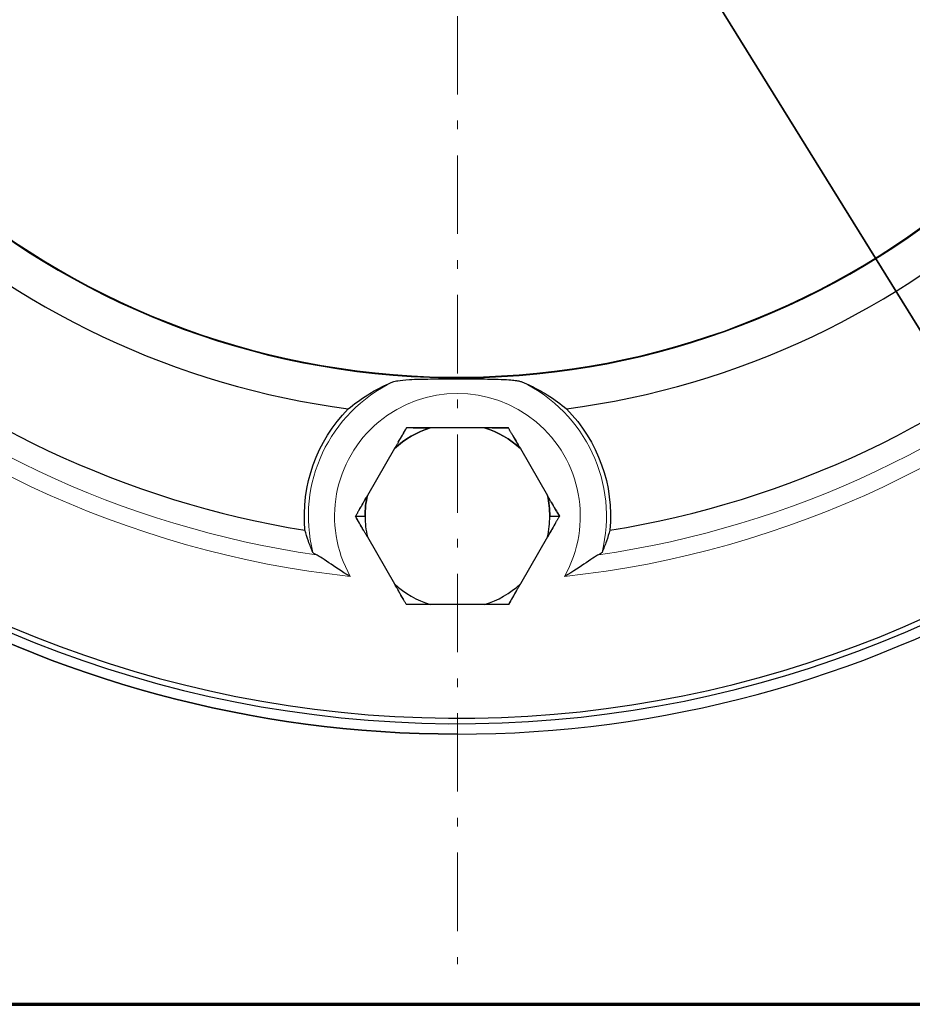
# Model space of a CAD drawing. Header units: millimetres. Extents: x 18 to 610, y -123 to 280.
# Tile 13 of 53: x 434 to 485, y -120 to -63. Entities that reach past the tile are written whole.
import ezdxf

# ---------------------------------------------------------------- set-up
doc = ezdxf.new("R2010")
doc.units = ezdxf.units.MM
doc.linetypes.add('CENTER', pattern=[8, 4.5, -1.5, 0.5, -1.5])
doc.linetypes.add('SOLID', pattern=[0])
doc.styles.add('Arial', font='Arial.ttf', dxfattribs={"height": 5})
doc.dimstyles.get("Standard").update_dxf_attribs({"dimtxt": 5, "dimasz": 5, "dimexe": 0.18, "dimexo": 0.0625, "dimgap": 0.09, "dimtad": 0, "dimtih": 1, "dimtoh": 1, "dimdec": 4, "dimzin": 0, "dimdsep": 46, "dimtxsty": 'Arial', "dimcen": 0.09, "dimadec": 0, "dimazin": 0, "dimtfac": 1, "dimtdec": 4, "dimtofl": 0, "dimtmove": 0, "dimatfit": 3, "dimfxl": 0, "dimtolj": 1, "dimtzin": 0, "dimarcsym": 0})

# ---------------------------------------------------------------- blocks, each defined once
blk = doc.blocks.new('*D9')
at = {"color": 0, "lineweight": -2}
for p, q in [((493.313, -93.79), (409.601, 41.281)), ((424.739, 16.855), (490.679, -89.54))]:
    blk.add_line(p, q, dxfattribs=at)
at = {"color": 0}
blk.add_solid([(489.97, -89.979), (491.387, -89.101), (493.313, -93.79)], dxfattribs=at)
at = {"layer": 'Defpoints', "color": 0}
for p in [(424.739, 16.855), (493.313, -93.79)]:
    blk.add_point(p, dxfattribs=at)
at = {"color": 0, "lineweight": 9, "insert": (421.188, 32.438), "char_height": 5, "attachment_point": 5, "rotation": 301.7889, "style": 'Arial'}
blk.add_mtext('\\A1;Ø130.2', dxfattribs=at)
blk = doc.blocks.new('BlockOfCenters_1', base_point=(459.026, -38.467))
at = {"color": 6, "linetype": 'CENTER', "lineweight": 9}
blk.add_lwpolyline([(459.026, 40.733), (459.026, -117.667)], dxfattribs=at)
blk = doc.blocks.new('BlockOfViews_2')
at = {"linetype": 'SOLID', "lineweight": 30}
for p, q in [((460.583, -86.901, 15.99), (457.469, -86.901, 15.99)), ((455.417, -88.086, 15.99), (453.86, -90.782, 15.99)), ((462.635, -88.086, 15.99), (464.192, -90.782, 15.99)), ((453.176, -91.967, 15.672), (453.726, -91.967, 15.99)), ((464.326, -91.967, 15.99), (464.876, -91.967, 15.672)), ((453.86, -93.152, 15.99), (455.417, -95.849, 15.99)), ((464.192, -93.152, 15.99), (462.635, -95.849, 15.99)), ((460.583, -97.034, 15.99), (457.469, -97.034, 15.99))]:
    blk.add_line(p, q, dxfattribs=at)
for centre, radius, start, end in [((459.026, -38.467, -6.25), 65.4, 15.07441, 348.97592), ((459.026, -38.467, 11.75), 65.086, 15.14938, 348.92124), ((459.026, -38.467, 11.75), 45.553, 184.4064, 346.2959), ((459.026, -38.467, 11.75), 45.519, 184.4099, 346.313), ((459.026, -38.467, -9.95), 66, 210.10037, 269.99993), ((459.026, -38.467, -9.95), 66, 270, 329.89971), ((459.026, -38.467, -9.95), 66, 270.00007, 329.89963), ((459.026, -38.467, 3.55), 47.75, 226.9947, 262.4634), ((459.026, -38.467, 3.55), 47.75, 277.5366, 313.0053), ((459.026, -38.467, 3.55), 55, 228.6121, 260.846), ((459.026, -38.467, 3.55), 55, 279.154, 311.3879), ((459.026, -91.967, 15.99), 5.3, 107.0799, 132.9201), ((459.026, -91.967, 15.99), 5.3, 47.0799, 72.9201), ((459.026, -91.967, 15.99), 5.3, 167.0799, 180), ((459.026, -91.967, 15.99), 5.3, 0, 12.9201), ((459.026, -91.967, 15.99), 5.3, 180, 192.9201), ((459.026, -91.967, 15.99), 5.3, 180, 192.9201), ((459.026, -91.967, 15.99), 5.3, 347.0799, 0), ((459.026, -91.967, 15.99), 5.3, 347.0799, 0), ((459.026, -91.967, 15.99), 5.3, 227.0799, 252.9201), ((459.026, -91.967, 15.99), 5.3, 227.0799, 252.9201), ((459.026, -91.967, 15.99), 5.3, 287.0799, 312.9201), ((459.026, -91.967, 15.99), 5.3, 287.0799, 312.9201)]:
    blk.add_arc(centre, radius, start, end, dxfattribs=at)
at = {"linetype": 'SOLID', "lineweight": 30, "extrusion": (0, 0, -1)}
for centre, radius, start, end in [((-459.026, -38.467, 9.95), 66, 270, 329.89971), ((-459.026, -91.967, -15.99), 5.3, 47.0799, 72.9201), ((-459.026, -91.967, -15.99), 5.3, 107.0799, 132.9201), ((-459.026, -91.967, -15.99), 5.3, 0, 12.9201), ((-459.026, -91.967, -15.99), 5.3, 167.0799, 180)]:
    blk.add_arc(centre, radius, start, end, dxfattribs=at)
at = {"color": 196, "linetype": 'SOLID', "lineweight": 9}
for centre, radius, start, end in [((459.026, -38.467, 11.75), 57.285, 225.6187, 263.8395), ((459.026, -38.467, 11.75), 57.285, 276.1605, 314.3813), ((459.026, -91.967, 10.302), 8.551, 115.6408, 194.0444), ((459.026, -91.967, 10.302), 8.551, 345.9556, 64.3592)]:
    blk.add_arc(centre, radius, start, end, dxfattribs=at)
at = {"color": 196, "linetype": 'SOLID', "lineweight": 9, "extrusion": (0, 0, -1)}
for centre, radius, start, end in [((-459.026, -38.467, -10.924), 56.3, 278.2658, 312.2761), ((-459.026, -38.467, -10.924), 56.3, 227.7239, 261.7342), ((-459.026, -91.967, -11.75), 7.051, 330.6692, 209.3308)]:
    blk.add_arc(centre, radius, start, end, dxfattribs=at)
at = {"linetype": 'SOLID', "lineweight": 30, "extrusion": (-2.45015e-16, 0, -1)}
for start, end in [(354.779, 44.5372), (135.4628, 185.221)]:
    blk.add_arc((-459.026, -91.967, -3.55), 8.786, start, end, dxfattribs=at)
at = {"linetype": 'SOLID', "lineweight": 30, "extrusion": (-0.866025, 0.5, -9.51527e-13)}
blk.add_arc((-149.301, 3.738, -438.446), 12.435, 101.8388, 106.3028, dxfattribs=at)
at = {"linetype": 'SOLID', "lineweight": 30, "extrusion": (1.18332e-12, 1, -5.09917e-12)}
blk.add_arc((-459.592, 3.738, -86.901), 12.435, 75.5633, 80.1731, dxfattribs=at)
at = {"linetype": 'SOLID', "lineweight": 30, "extrusion": (-1.18332e-12, 1, -5.09917e-12)}
blk.add_arc((-458.46, 3.738, -86.901), 12.435, 101.8389, 106.3028, dxfattribs=at)
at = {"linetype": 'SOLID', "lineweight": 30, "extrusion": (0.866025, 0.5, -5.62356e-12)}
blk.add_arc((-309.725, 3.738, 356.611), 12.435, 75.5633, 80.1731, dxfattribs=at)
at = {"linetype": 'SOLID', "lineweight": 30, "extrusion": (-0.866025, 0.5, 7.44699e-12)}
blk.add_arc((-150.433, 3.738, -438.446), 12.435, 75.5632, 80.1731, dxfattribs=at)
at = {"linetype": 'SOLID', "lineweight": 30, "extrusion": (0.866025, 0.5, -1.09426e-11)}
blk.add_arc((-308.593, 3.738, 356.611), 12.435, 101.8389, 106.3028, dxfattribs=at)
at = {"linetype": 'SOLID', "lineweight": 30, "extrusion": (-0.866025, -0.5, 9.12311e-12)}
blk.add_arc((309.725, 3.738, -346.478), 12.435, 101.8389, 106.3028, dxfattribs=at)
at = {"linetype": 'SOLID', "lineweight": 30, "extrusion": (0.866025, -0.5, 8.65531e-12)}
blk.add_arc((149.301, 3.738, 448.578), 12.435, 75.5632, 80.1731, dxfattribs=at)
at = {"linetype": 'SOLID', "lineweight": 30, "extrusion": (-0.866025, -0.5, 2.99193e-12)}
blk.add_arc((308.593, 3.738, -346.478), 12.435, 75.5633, 80.1731, dxfattribs=at)
at = {"linetype": 'SOLID', "lineweight": 30, "extrusion": (0.866025, -0.5, -2.16781e-12)}
blk.add_arc((150.433, 3.738, 448.578), 12.435, 101.8388, 106.3028, dxfattribs=at)
at = {"linetype": 'SOLID', "lineweight": 30, "extrusion": (-1.18332e-12, -1, 5.09917e-12)}
blk.add_arc((459.592, 3.738, 97.034), 12.435, 101.8388, 106.3028, dxfattribs=at)
at = {"linetype": 'SOLID', "lineweight": 30, "extrusion": (1.18332e-12, -1, 5.09917e-12)}
blk.add_arc((458.46, 3.738, 97.034), 12.435, 75.5633, 80.1731, dxfattribs=at)
at = {"linetype": 'SOLID', "lineweight": 30}
for points, knots in [([(455.326, -84.259, 10.302), (455.398, -84.229, 10.434), (455.499, -84.206, 10.551), (455.771, -84.161, 10.795), (455.985, -84.139, 10.934), (456.645, -84.101, 11.222), (457.07, -84.094, 11.325), (457.789, -84.088, 11.438), (458.11, -84.088, 11.468), (458.687, -84.087, 11.499), (458.958, -84.087, 11.503), (459.504, -84.087, 11.494), (459.791, -84.087, 11.479), (460.433, -84.089, 11.418), (460.807, -84.091, 11.36), (461.721, -84.112, 11.123), (462.056, -84.138, 10.939), (462.362, -84.174, 10.723), (462.457, -84.188, 10.644), (462.612, -84.221, 10.478), (462.676, -84.238, 10.394), (462.726, -84.259, 10.302)], [0, 0, 0, 0, 0.45794, 0.45794, 1.10276, 1.10276, 1.970198, 1.970198, 2.627273, 2.627273, 3.184393, 3.184393, 3.773575, 3.773575, 4.537836, 4.537836, 5.748772, 5.748772, 6.336689, 6.336689, 6.847113, 6.847113, 6.847113, 6.847113]), ([(452.763, -85.805, 3.55), (453.082, -85.538, 4.694), (453.454, -85.261, 5.892), (454.167, -84.819, 7.823), (454.473, -84.649, 8.571), (454.974, -84.409, 9.634), (455.146, -84.333, 9.973), (455.326, -84.259, 10.302)], [1.040291, 1.040291, 1.040291, 1.040291, 4.553172, 4.553172, 6.829758, 6.829758, 7.937867, 7.937867, 7.937867, 7.937867]), ([(462.726, -84.259, 10.302), (462.907, -84.333, 9.973), (463.078, -84.409, 9.634), (463.579, -84.649, 8.571), (463.885, -84.819, 7.823), (464.598, -85.261, 5.892), (464.97, -85.538, 4.694), (465.289, -85.805, 3.55)], [1.168477, 1.168477, 1.168477, 1.168477, 2.276586, 2.276586, 4.553172, 4.553172, 8.066053, 8.066053, 8.066053, 8.066053]), ([(456.101, -86.901, 15.672), (456.089, -86.922, 15.679), (456.077, -86.942, 15.686), (456.054, -86.983, 15.7), (456.042, -87.004, 15.706), (456.018, -87.045, 15.719), (456.006, -87.066, 15.726), (455.982, -87.107, 15.739), (455.97, -87.127, 15.745), (455.946, -87.169, 15.758), (455.935, -87.189, 15.764), (455.911, -87.231, 15.777), (455.899, -87.251, 15.783), (455.875, -87.293, 15.795), (455.863, -87.314, 15.801), (455.839, -87.355, 15.813), (455.827, -87.376, 15.819), (455.803, -87.417, 15.831), (455.791, -87.438, 15.836), (455.767, -87.48, 15.848), (455.755, -87.5, 15.853), (455.731, -87.542, 15.865), (455.719, -87.563, 15.87), (455.695, -87.605, 15.881), (455.683, -87.625, 15.886), (455.659, -87.667, 15.897), (455.647, -87.688, 15.902), (455.623, -87.73, 15.912), (455.611, -87.751, 15.917), (455.586, -87.792, 15.927), (455.574, -87.813, 15.932), (455.55, -87.855, 15.941), (455.538, -87.876, 15.946), (455.514, -87.918, 15.955), (455.502, -87.939, 15.96), (455.478, -87.981, 15.969), (455.465, -88.002, 15.973), (455.441, -88.044, 15.982), (455.429, -88.065, 15.986), (455.417, -88.086, 15.99)], [0, 0, 0, 0, 0.042359, 0.042359, 0.0847181, 0.0847181, 0.1270771, 0.1270771, 0.1694361, 0.1694361, 0.2117951, 0.2117951, 0.2541542, 0.2541542, 0.2965132, 0.2965132, 0.3388722, 0.3388722, 0.3812312, 0.3812312, 0.4235903, 0.4235903, 0.4659493, 0.4659493, 0.5083083, 0.5083083, 0.5506673, 0.5506673, 0.5930264, 0.5930264, 0.6353854, 0.6353854, 0.6777444, 0.6777444, 0.7201034, 0.7201034, 0.7624625, 0.7624625, 0.8048215, 0.8048215, 0.8048215, 0.8048215]), ([(457.469, -86.901, 15.99), (457.445, -86.901, 15.986), (457.421, -86.901, 15.982), (457.372, -86.901, 15.973), (457.348, -86.901, 15.969), (457.3, -86.901, 15.96), (457.275, -86.901, 15.955), (457.227, -86.901, 15.946), (457.203, -86.901, 15.941), (457.154, -86.901, 15.932), (457.13, -86.901, 15.927), (457.082, -86.901, 15.917), (457.058, -86.901, 15.912), (457.01, -86.901, 15.902), (456.986, -86.901, 15.897), (456.937, -86.901, 15.886), (456.913, -86.901, 15.881), (456.865, -86.901, 15.87), (456.841, -86.901, 15.864), (456.793, -86.901, 15.853), (456.769, -86.901, 15.848), (456.721, -86.901, 15.836), (456.697, -86.901, 15.831), (456.649, -86.901, 15.819), (456.625, -86.901, 15.813), (456.577, -86.901, 15.801), (456.553, -86.901, 15.795), (456.506, -86.901, 15.783), (456.482, -86.901, 15.777), (456.434, -86.901, 15.764), (456.41, -86.901, 15.758), (456.362, -86.901, 15.745), (456.339, -86.901, 15.739), (456.291, -86.901, 15.726), (456.267, -86.901, 15.719), (456.22, -86.901, 15.706), (456.196, -86.901, 15.7), (456.148, -86.901, 15.686), (456.125, -86.901, 15.679), (456.101, -86.901, 15.672)], [0, 0, 0, 0, 0.0280098, 0.0280098, 0.0560196, 0.0560196, 0.0840294, 0.0840294, 0.1120392, 0.1120392, 0.1400489, 0.1400489, 0.1680587, 0.1680587, 0.1960685, 0.1960685, 0.2240783, 0.2240783, 0.2520881, 0.2520881, 0.2800979, 0.2800979, 0.3081077, 0.3081077, 0.3361175, 0.3361175, 0.3641273, 0.3641273, 0.3921371, 0.3921371, 0.4201468, 0.4201468, 0.4481566, 0.4481566, 0.4761664, 0.4761664, 0.5041762, 0.5041762, 0.532186, 0.532186, 0.532186, 0.532186]), ([(461.951, -86.901, 15.672), (461.927, -86.901, 15.679), (461.904, -86.901, 15.686), (461.856, -86.901, 15.7), (461.832, -86.901, 15.706), (461.785, -86.901, 15.719), (461.761, -86.901, 15.726), (461.713, -86.901, 15.739), (461.69, -86.901, 15.745), (461.642, -86.901, 15.758), (461.618, -86.901, 15.764), (461.57, -86.901, 15.777), (461.546, -86.901, 15.783), (461.499, -86.901, 15.795), (461.475, -86.901, 15.801), (461.427, -86.901, 15.813), (461.403, -86.901, 15.819), (461.355, -86.901, 15.831), (461.331, -86.901, 15.836), (461.283, -86.901, 15.848), (461.259, -86.901, 15.853), (461.211, -86.901, 15.864), (461.187, -86.901, 15.87), (461.139, -86.901, 15.881), (461.115, -86.901, 15.886), (461.067, -86.901, 15.897), (461.043, -86.901, 15.902), (460.994, -86.901, 15.912), (460.97, -86.901, 15.917), (460.922, -86.901, 15.927), (460.898, -86.901, 15.932), (460.849, -86.901, 15.941), (460.825, -86.901, 15.946), (460.777, -86.901, 15.955), (460.753, -86.901, 15.96), (460.704, -86.901, 15.969), (460.68, -86.901, 15.973), (460.631, -86.901, 15.982), (460.607, -86.901, 15.986), (460.583, -86.901, 15.99)], [0, 0, 0, 0, 0.0423631, 0.0423631, 0.0847261, 0.0847261, 0.1270892, 0.1270892, 0.1694523, 0.1694523, 0.2118154, 0.2118154, 0.2541784, 0.2541784, 0.2965415, 0.2965415, 0.3389046, 0.3389046, 0.3812676, 0.3812676, 0.4236307, 0.4236307, 0.4659938, 0.4659938, 0.5083568, 0.5083568, 0.5507199, 0.5507199, 0.593083, 0.593083, 0.6354461, 0.6354461, 0.6778091, 0.6778091, 0.7201722, 0.7201722, 0.7625353, 0.7625353, 0.8048983, 0.8048983, 0.8048983, 0.8048983]), ([(462.635, -88.086, 15.99), (462.623, -88.065, 15.986), (462.611, -88.044, 15.982), (462.587, -88.002, 15.973), (462.575, -87.981, 15.969), (462.55, -87.939, 15.96), (462.538, -87.918, 15.955), (462.514, -87.876, 15.946), (462.502, -87.855, 15.941), (462.478, -87.813, 15.932), (462.466, -87.792, 15.927), (462.442, -87.751, 15.917), (462.43, -87.73, 15.912), (462.405, -87.688, 15.902), (462.393, -87.667, 15.897), (462.369, -87.625, 15.886), (462.357, -87.605, 15.881), (462.333, -87.563, 15.87), (462.321, -87.542, 15.864), (462.297, -87.5, 15.853), (462.285, -87.48, 15.848), (462.261, -87.438, 15.836), (462.249, -87.417, 15.831), (462.225, -87.376, 15.819), (462.213, -87.355, 15.813), (462.189, -87.314, 15.801), (462.177, -87.293, 15.795), (462.153, -87.251, 15.783), (462.142, -87.231, 15.777), (462.118, -87.189, 15.764), (462.106, -87.169, 15.758), (462.082, -87.127, 15.745), (462.07, -87.107, 15.739), (462.046, -87.066, 15.726), (462.034, -87.045, 15.719), (462.01, -87.004, 15.706), (461.999, -86.983, 15.7), (461.975, -86.942, 15.686), (461.963, -86.922, 15.679), (461.951, -86.901, 15.672)], [0, 0, 0, 0, 0.0280135, 0.0280135, 0.056027, 0.056027, 0.0840405, 0.0840405, 0.112054, 0.112054, 0.1400675, 0.1400675, 0.1680811, 0.1680811, 0.1960946, 0.1960946, 0.2241081, 0.2241081, 0.2521216, 0.2521216, 0.2801351, 0.2801351, 0.3081486, 0.3081486, 0.3361621, 0.3361621, 0.3641756, 0.3641756, 0.3921891, 0.3921891, 0.4202026, 0.4202026, 0.4482162, 0.4482162, 0.4762297, 0.4762297, 0.5042432, 0.5042432, 0.5322567, 0.5322567, 0.5322567, 0.5322567]), ([(453.86, -90.782, 15.99), (453.848, -90.803, 15.986), (453.836, -90.824, 15.982), (453.812, -90.866, 15.973), (453.8, -90.887, 15.969), (453.775, -90.929, 15.96), (453.763, -90.95, 15.955), (453.739, -90.992, 15.946), (453.727, -91.013, 15.941), (453.703, -91.055, 15.932), (453.691, -91.076, 15.927), (453.666, -91.118, 15.917), (453.654, -91.139, 15.912), (453.63, -91.181, 15.902), (453.618, -91.201, 15.897), (453.594, -91.243, 15.886), (453.582, -91.264, 15.881), (453.558, -91.306, 15.87), (453.546, -91.326, 15.864), (453.522, -91.368, 15.853), (453.51, -91.389, 15.848), (453.486, -91.43, 15.836), (453.474, -91.451, 15.831), (453.45, -91.493, 15.819), (453.438, -91.513, 15.813), (453.414, -91.555, 15.801), (453.402, -91.576, 15.795), (453.378, -91.617, 15.783), (453.366, -91.638, 15.777), (453.342, -91.679, 15.764), (453.331, -91.7, 15.758), (453.307, -91.741, 15.745), (453.295, -91.762, 15.739), (453.271, -91.803, 15.726), (453.259, -91.824, 15.719), (453.235, -91.865, 15.706), (453.223, -91.885, 15.7), (453.2, -91.926, 15.686), (453.188, -91.947, 15.679), (453.176, -91.967, 15.672)], [0, 0, 0, 0, 0.0280169, 0.0280169, 0.0560337, 0.0560337, 0.0840506, 0.0840506, 0.1120674, 0.1120674, 0.1400843, 0.1400843, 0.1681012, 0.1681012, 0.196118, 0.196118, 0.2241349, 0.2241349, 0.2521517, 0.2521517, 0.2801686, 0.2801686, 0.3081855, 0.3081855, 0.3362023, 0.3362023, 0.3642192, 0.3642192, 0.392236, 0.392236, 0.4202529, 0.4202529, 0.4482698, 0.4482698, 0.4762866, 0.4762866, 0.5043035, 0.5043035, 0.5323203, 0.5323203, 0.5323203, 0.5323203]), ([(464.876, -91.967, 15.672), (464.864, -91.947, 15.679), (464.852, -91.926, 15.686), (464.829, -91.885, 15.7), (464.817, -91.865, 15.706), (464.793, -91.823, 15.719), (464.781, -91.803, 15.726), (464.757, -91.762, 15.739), (464.745, -91.741, 15.745), (464.722, -91.7, 15.758), (464.71, -91.679, 15.764), (464.686, -91.638, 15.777), (464.674, -91.617, 15.783), (464.65, -91.576, 15.795), (464.638, -91.555, 15.801), (464.614, -91.513, 15.813), (464.602, -91.493, 15.819), (464.578, -91.451, 15.831), (464.566, -91.43, 15.836), (464.542, -91.389, 15.848), (464.53, -91.368, 15.853), (464.506, -91.326, 15.864), (464.494, -91.306, 15.87), (464.47, -91.264, 15.881), (464.458, -91.243, 15.886), (464.434, -91.201, 15.897), (464.422, -91.181, 15.902), (464.398, -91.139, 15.912), (464.386, -91.118, 15.917), (464.362, -91.076, 15.927), (464.349, -91.055, 15.932), (464.325, -91.013, 15.941), (464.313, -90.992, 15.946), (464.289, -90.95, 15.955), (464.277, -90.929, 15.96), (464.253, -90.887, 15.969), (464.24, -90.866, 15.973), (464.216, -90.824, 15.982), (464.204, -90.803, 15.986), (464.192, -90.782, 15.99)], [0, 0, 0, 0, 0.0423557, 0.0423557, 0.0847113, 0.0847113, 0.127067, 0.127067, 0.1694227, 0.1694227, 0.2117784, 0.2117784, 0.254134, 0.254134, 0.2964897, 0.2964897, 0.3388454, 0.3388454, 0.3812011, 0.3812011, 0.4235567, 0.4235567, 0.4659124, 0.4659124, 0.5082681, 0.5082681, 0.5506237, 0.5506237, 0.5929794, 0.5929794, 0.6353351, 0.6353351, 0.6776908, 0.6776908, 0.7200464, 0.7200464, 0.7624021, 0.7624021, 0.8047578, 0.8047578, 0.8047578, 0.8047578]), ([(453.86, -93.152, 15.99), (453.848, -93.131, 15.986), (453.836, -93.11, 15.982), (453.812, -93.068, 15.973), (453.8, -93.047, 15.969), (453.775, -93.005, 15.96), (453.763, -92.984, 15.955), (453.739, -92.942, 15.946), (453.727, -92.921, 15.941), (453.703, -92.88, 15.932), (453.691, -92.859, 15.927), (453.666, -92.817, 15.917), (453.654, -92.796, 15.912), (453.63, -92.754, 15.902), (453.618, -92.733, 15.897), (453.594, -92.692, 15.886), (453.582, -92.671, 15.881), (453.558, -92.629, 15.87), (453.546, -92.608, 15.864), (453.522, -92.567, 15.853), (453.51, -92.546, 15.848), (453.486, -92.504, 15.836), (453.474, -92.484, 15.831), (453.45, -92.442, 15.819), (453.438, -92.421, 15.813), (453.414, -92.38, 15.801), (453.402, -92.359, 15.795), (453.378, -92.318, 15.783), (453.366, -92.297, 15.777), (453.342, -92.256, 15.764), (453.331, -92.235, 15.758), (453.307, -92.194, 15.745), (453.295, -92.173, 15.739), (453.271, -92.132, 15.726), (453.259, -92.111, 15.719), (453.235, -92.07, 15.706), (453.223, -92.05, 15.7), (453.2, -92.008, 15.686), (453.188, -91.988, 15.679), (453.176, -91.967, 15.672)], [0, 0, 0, 0, 0.0280169, 0.0280169, 0.0560337, 0.0560337, 0.0840506, 0.0840506, 0.1120674, 0.1120674, 0.1400843, 0.1400843, 0.1681012, 0.1681012, 0.196118, 0.196118, 0.2241349, 0.2241349, 0.2521517, 0.2521517, 0.2801686, 0.2801686, 0.3081855, 0.3081855, 0.3362023, 0.3362023, 0.3642192, 0.3642192, 0.392236, 0.392236, 0.4202529, 0.4202529, 0.4482698, 0.4482698, 0.4762866, 0.4762866, 0.5043035, 0.5043035, 0.5323203, 0.5323203, 0.5323203, 0.5323203]), ([(464.876, -91.967, 15.672), (464.864, -91.988, 15.679), (464.852, -92.008, 15.686), (464.829, -92.05, 15.7), (464.817, -92.07, 15.706), (464.793, -92.111, 15.719), (464.781, -92.132, 15.726), (464.757, -92.173, 15.739), (464.745, -92.194, 15.745), (464.722, -92.235, 15.758), (464.71, -92.256, 15.764), (464.686, -92.297, 15.777), (464.674, -92.318, 15.783), (464.65, -92.359, 15.795), (464.638, -92.38, 15.801), (464.614, -92.421, 15.813), (464.602, -92.442, 15.819), (464.578, -92.484, 15.831), (464.566, -92.504, 15.836), (464.542, -92.546, 15.848), (464.53, -92.567, 15.853), (464.506, -92.608, 15.864), (464.494, -92.629, 15.87), (464.47, -92.671, 15.881), (464.458, -92.692, 15.886), (464.434, -92.733, 15.897), (464.422, -92.754, 15.902), (464.398, -92.796, 15.912), (464.386, -92.817, 15.917), (464.362, -92.859, 15.927), (464.349, -92.88, 15.932), (464.325, -92.921, 15.941), (464.313, -92.942, 15.946), (464.289, -92.984, 15.955), (464.277, -93.005, 15.96), (464.253, -93.047, 15.969), (464.24, -93.068, 15.973), (464.216, -93.11, 15.982), (464.204, -93.131, 15.986), (464.192, -93.152, 15.99)], [0, 0, 0, 0, 0.0423557, 0.0423557, 0.0847113, 0.0847113, 0.127067, 0.127067, 0.1694227, 0.1694227, 0.2117784, 0.2117784, 0.254134, 0.254134, 0.2964897, 0.2964897, 0.3388454, 0.3388454, 0.3812011, 0.3812011, 0.4235567, 0.4235567, 0.4659124, 0.4659124, 0.5082681, 0.5082681, 0.5506237, 0.5506237, 0.5929794, 0.5929794, 0.6353351, 0.6353351, 0.6776908, 0.6776908, 0.7200464, 0.7200464, 0.7624021, 0.7624021, 0.8047578, 0.8047578, 0.8047578, 0.8047578]), ([(450.731, -94.042, 10.302), (450.64, -93.836, 9.219), (450.554, -93.618, 8.075), (450.4, -93.186, 5.784), (450.333, -92.97, 4.637), (450.276, -92.767, 3.55)], [0.999786, 0.999786, 0.999786, 0.999786, 4.184941, 4.184941, 7.373204, 7.373204, 7.373204, 7.373204]), ([(467.776, -92.767, 3.55), (467.719, -92.97, 4.637), (467.652, -93.186, 5.784), (467.498, -93.618, 8.075), (467.412, -93.836, 9.219), (467.321, -94.042, 10.302)], [0.996678, 0.996678, 0.996678, 0.996678, 4.184941, 4.184941, 7.370096, 7.370096, 7.370096, 7.370096]), ([(450.932, -94.183, 10.924), (450.876, -94.158, 10.828), (450.83, -94.133, 10.727), (450.762, -94.085, 10.518), (450.74, -94.063, 10.411), (450.731, -94.042, 10.302)], [0.000001, 0.000001, 0.000001, 0.000001, 0.3407237, 0.3407237, 0.6743841, 0.6743841, 0.6743841, 0.6743841]), ([(452.879, -95.422, 11.75), (452.874, -95.419, 11.75), (452.868, -95.416, 11.75), (452.384, -95.13, 11.748), (451.974, -94.855, 11.668), (451.452, -94.502, 11.435), (451.291, -94.393, 11.329), (451.076, -94.258, 11.127), (450.997, -94.211, 11.032), (450.932, -94.183, 10.924)], [-1.964888, -1.964888, -1.964888, -1.964888, -1.954554, -1.954554, -0.968363, -0.968363, -0.388603, -0.388603, -0.000048, -0.000048, -0.000048, -0.000048]), ([(467.12, -94.183, 10.924), (467.056, -94.211, 11.032), (466.976, -94.258, 11.127), (466.761, -94.393, 11.329), (466.6, -94.502, 11.435), (466.078, -94.855, 11.668), (465.669, -95.13, 11.748), (465.184, -95.416, 11.75), (465.179, -95.419, 11.75), (465.174, -95.422, 11.75)], [-3.311029, -3.311029, -3.311029, -3.311029, -2.652797, -2.652797, -1.670656, -1.670656, 0, 0, 0.017506, 0.017506, 0.017506, 0.017506]), ([(467.321, -94.042, 10.302), (467.312, -94.063, 10.411), (467.29, -94.085, 10.518), (467.223, -94.133, 10.727), (467.177, -94.158, 10.828), (467.12, -94.183, 10.924)], [0, 0, 0, 0, 0.3334746, 0.3334746, 0.6740164, 0.6740164, 0.6740164, 0.6740164]), ([(456.101, -97.034, 15.672), (456.089, -97.013, 15.679), (456.077, -96.993, 15.686), (456.054, -96.951, 15.7), (456.042, -96.931, 15.706), (456.018, -96.89, 15.719), (456.006, -96.869, 15.726), (455.982, -96.828, 15.739), (455.97, -96.807, 15.745), (455.946, -96.766, 15.758), (455.935, -96.745, 15.764), (455.911, -96.704, 15.777), (455.899, -96.683, 15.783), (455.875, -96.642, 15.795), (455.863, -96.621, 15.801), (455.839, -96.58, 15.813), (455.827, -96.559, 15.819), (455.803, -96.517, 15.831), (455.791, -96.497, 15.836), (455.767, -96.455, 15.848), (455.755, -96.434, 15.853), (455.731, -96.393, 15.865), (455.719, -96.372, 15.87), (455.695, -96.33, 15.881), (455.683, -96.309, 15.886), (455.659, -96.268, 15.897), (455.647, -96.247, 15.902), (455.623, -96.205, 15.912), (455.611, -96.184, 15.917), (455.586, -96.142, 15.927), (455.574, -96.121, 15.932), (455.55, -96.08, 15.941), (455.538, -96.059, 15.946), (455.514, -96.017, 15.955), (455.502, -95.996, 15.96), (455.478, -95.954, 15.969), (455.465, -95.933, 15.973), (455.441, -95.891, 15.982), (455.429, -95.87, 15.986), (455.417, -95.849, 15.99)], [0, 0, 0, 0, 0.042359, 0.042359, 0.0847181, 0.0847181, 0.1270771, 0.1270771, 0.1694361, 0.1694361, 0.2117951, 0.2117951, 0.2541542, 0.2541542, 0.2965132, 0.2965132, 0.3388722, 0.3388722, 0.3812312, 0.3812312, 0.4235903, 0.4235903, 0.4659493, 0.4659493, 0.5083083, 0.5083083, 0.5506673, 0.5506673, 0.5930264, 0.5930264, 0.6353854, 0.6353854, 0.6777444, 0.6777444, 0.7201034, 0.7201034, 0.7624625, 0.7624625, 0.8048215, 0.8048215, 0.8048215, 0.8048215]), ([(462.635, -95.849, 15.99), (462.623, -95.87, 15.986), (462.611, -95.891, 15.982), (462.587, -95.933, 15.973), (462.575, -95.954, 15.969), (462.55, -95.996, 15.96), (462.538, -96.017, 15.955), (462.514, -96.059, 15.946), (462.502, -96.08, 15.941), (462.478, -96.121, 15.932), (462.466, -96.142, 15.927), (462.442, -96.184, 15.917), (462.43, -96.205, 15.912), (462.405, -96.247, 15.902), (462.393, -96.268, 15.897), (462.369, -96.309, 15.886), (462.357, -96.33, 15.881), (462.333, -96.372, 15.87), (462.321, -96.393, 15.864), (462.297, -96.434, 15.853), (462.285, -96.455, 15.848), (462.261, -96.497, 15.836), (462.249, -96.517, 15.831), (462.225, -96.559, 15.819), (462.213, -96.58, 15.813), (462.189, -96.621, 15.801), (462.177, -96.642, 15.795), (462.153, -96.683, 15.783), (462.142, -96.704, 15.777), (462.118, -96.745, 15.764), (462.106, -96.766, 15.758), (462.082, -96.807, 15.745), (462.07, -96.828, 15.739), (462.046, -96.869, 15.726), (462.034, -96.89, 15.719), (462.01, -96.931, 15.706), (461.999, -96.951, 15.7), (461.975, -96.993, 15.686), (461.963, -97.013, 15.679), (461.951, -97.034, 15.672)], [0, 0, 0, 0, 0.0280135, 0.0280135, 0.056027, 0.056027, 0.0840405, 0.0840405, 0.112054, 0.112054, 0.1400675, 0.1400675, 0.1680811, 0.1680811, 0.1960946, 0.1960946, 0.2241081, 0.2241081, 0.2521216, 0.2521216, 0.2801351, 0.2801351, 0.3081486, 0.3081486, 0.3361621, 0.3361621, 0.3641756, 0.3641756, 0.3921891, 0.3921891, 0.4202026, 0.4202026, 0.4482162, 0.4482162, 0.4762297, 0.4762297, 0.5042432, 0.5042432, 0.5322567, 0.5322567, 0.5322567, 0.5322567]), ([(457.469, -97.034, 15.99), (457.445, -97.034, 15.986), (457.421, -97.034, 15.982), (457.372, -97.034, 15.973), (457.348, -97.034, 15.969), (457.3, -97.034, 15.96), (457.275, -97.034, 15.955), (457.227, -97.034, 15.946), (457.203, -97.034, 15.941), (457.154, -97.034, 15.932), (457.13, -97.034, 15.927), (457.082, -97.034, 15.917), (457.058, -97.034, 15.912), (457.01, -97.034, 15.902), (456.986, -97.034, 15.897), (456.937, -97.034, 15.886), (456.913, -97.034, 15.881), (456.865, -97.034, 15.87), (456.841, -97.034, 15.864), (456.793, -97.034, 15.853), (456.769, -97.034, 15.848), (456.721, -97.034, 15.836), (456.697, -97.034, 15.831), (456.649, -97.034, 15.819), (456.625, -97.034, 15.813), (456.577, -97.034, 15.801), (456.553, -97.034, 15.795), (456.506, -97.034, 15.783), (456.482, -97.034, 15.777), (456.434, -97.034, 15.764), (456.41, -97.034, 15.758), (456.362, -97.034, 15.745), (456.339, -97.034, 15.739), (456.291, -97.034, 15.726), (456.267, -97.034, 15.719), (456.22, -97.034, 15.706), (456.196, -97.034, 15.7), (456.148, -97.034, 15.686), (456.125, -97.034, 15.679), (456.101, -97.034, 15.672)], [0, 0, 0, 0, 0.0280098, 0.0280098, 0.0560196, 0.0560196, 0.0840294, 0.0840294, 0.1120392, 0.1120392, 0.1400489, 0.1400489, 0.1680587, 0.1680587, 0.1960685, 0.1960685, 0.2240783, 0.2240783, 0.2520881, 0.2520881, 0.2800979, 0.2800979, 0.3081077, 0.3081077, 0.3361175, 0.3361175, 0.3641273, 0.3641273, 0.3921371, 0.3921371, 0.4201468, 0.4201468, 0.4481566, 0.4481566, 0.4761664, 0.4761664, 0.5041762, 0.5041762, 0.532186, 0.532186, 0.532186, 0.532186]), ([(461.951, -97.034, 15.672), (461.927, -97.034, 15.679), (461.904, -97.034, 15.686), (461.856, -97.034, 15.7), (461.832, -97.034, 15.706), (461.785, -97.034, 15.719), (461.761, -97.034, 15.726), (461.713, -97.034, 15.739), (461.69, -97.034, 15.745), (461.642, -97.034, 15.758), (461.618, -97.034, 15.764), (461.57, -97.034, 15.777), (461.546, -97.034, 15.783), (461.499, -97.034, 15.795), (461.475, -97.034, 15.801), (461.427, -97.034, 15.813), (461.403, -97.034, 15.819), (461.355, -97.034, 15.831), (461.331, -97.034, 15.836), (461.283, -97.034, 15.848), (461.259, -97.034, 15.853), (461.211, -97.034, 15.864), (461.187, -97.034, 15.87), (461.139, -97.034, 15.881), (461.115, -97.034, 15.886), (461.067, -97.034, 15.897), (461.043, -97.034, 15.902), (460.994, -97.034, 15.912), (460.97, -97.034, 15.917), (460.922, -97.034, 15.927), (460.898, -97.034, 15.932), (460.849, -97.034, 15.941), (460.825, -97.034, 15.946), (460.777, -97.034, 15.955), (460.753, -97.034, 15.96), (460.704, -97.034, 15.969), (460.68, -97.034, 15.973), (460.631, -97.034, 15.982), (460.607, -97.034, 15.986), (460.583, -97.034, 15.99)], [0, 0, 0, 0, 0.0423631, 0.0423631, 0.0847261, 0.0847261, 0.1270892, 0.1270892, 0.1694523, 0.1694523, 0.2118154, 0.2118154, 0.2541784, 0.2541784, 0.2965415, 0.2965415, 0.3389046, 0.3389046, 0.3812676, 0.3812676, 0.4236307, 0.4236307, 0.4659938, 0.4659938, 0.5083568, 0.5083568, 0.5507199, 0.5507199, 0.593083, 0.593083, 0.6354461, 0.6354461, 0.6778091, 0.6778091, 0.7201722, 0.7201722, 0.7625353, 0.7625353, 0.8048983, 0.8048983, 0.8048983, 0.8048983])]:
    blk.add_open_spline(points, degree=3, knots=knots, dxfattribs=at)
blk.add_blockref('BlockOfCenters_1', (459.026, -38.467))
blk = doc.blocks.new('A21-m2')
at = {"color": 51, "linetype": 'SOLID', "lineweight": 70}
blk.add_line((203.099, -119.968), (609.821, -119.968), dxfattribs=at)

msp = doc.modelspace()

# ---------------------------------------------------------------- block references
for name in ['A21-m2', 'BlockOfViews_2']:
    msp.add_blockref(name, (0, 0))

# ---------------------------------------------------------------- dimensions: what is measured, and where the dimension line sits
at = {"lineweight": 9}
dim = msp.add_diameter_dim_2p(p1=(424.739, 16.855), p2=(493.313, -93.79), dimstyle='Standard', override={"dimtxt": 5, "dimasz": 5, "dimexe": 1.4, "dimexo": 0, "dimgap": 2.5, "dimtad": 1, "dimtih": 0, "dimtoh": 0, "dimdec": 1, "dimlfac": 1, "dimpost": '״<>', "dimse1": 0, "dimse2": 0, "dimtofl": 1}, dxfattribs=at)
dim.commit()
dim.dimension.update_dxf_attribs({"geometry": '*D9', "text_midpoint": (416.776, 29.704), "dimtype": 163})

doc.saveas('drawing.dxf')
